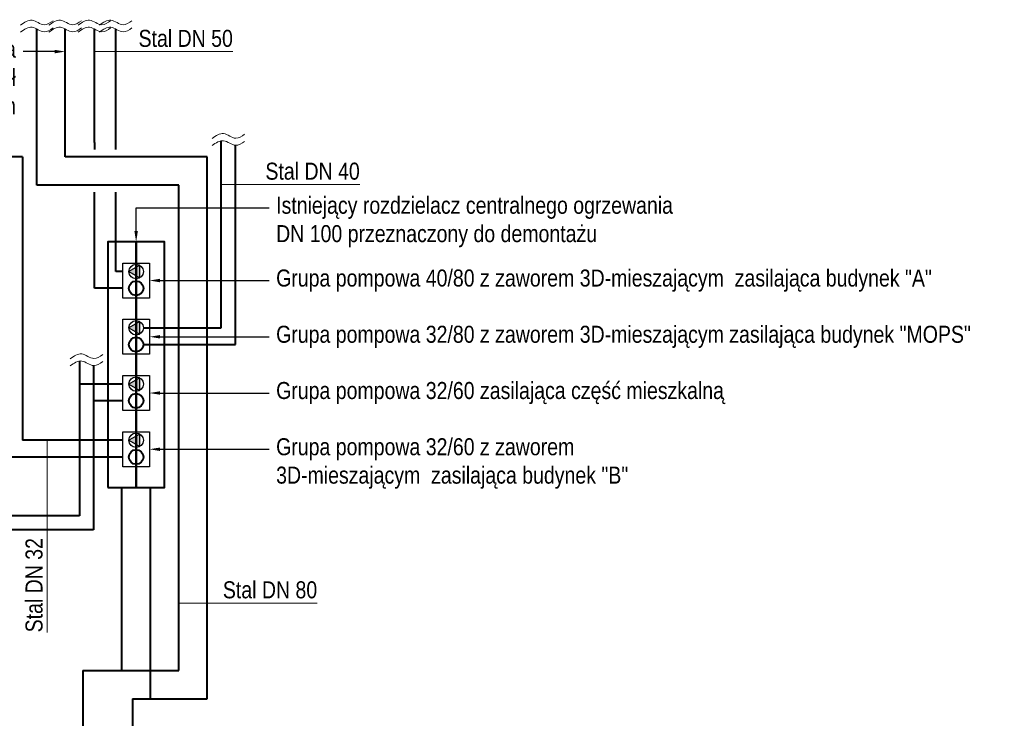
# Model space of a CAD drawing. Header units: centimetres. Extents: x 1912 to 37354, y 4932 to 6633.
# Tile 146 of 236: x 25536 to 26230, y 5879 to 6372. Entities that reach past the tile are written whole.
import ezdxf
from ezdxf import colors
from ezdxf.entities.mleader import LeaderData, LeaderLine
from ezdxf.lldxf.tags import DXFTag
from ezdxf.math import Vec2, Vec3

# ---------------------------------------------------------------- set-up
doc = ezdxf.new("R2010")
doc.units = ezdxf.units.CM
doc.layers.add('IS_Armatura_Therm', color=250, linetype='SOLID')
for name, color, linetype, lineweight in [('IS_Opis', 250, 'Continuous', 9), ('IS_Powrót', 5, 'DASH', 40), ('IS_Zasilanie', 1, 'SOLID', 40)]:
    doc.layers.add(name, color=color, linetype=linetype, lineweight=lineweight)
doc.styles.add('styl1', font='ARIALN.TTF')
tags = doc.linetypes.add('DASH', pattern=[15, 10, -5]).pattern_tags.tags
tags[6:7] = [DXFTag(74, 4), DXFTag(75, 0), DXFTag(340, '0'), DXFTag(46, 0.0), DXFTag(50, 0.0), DXFTag(44, 0.0), DXFTag(45, 0.0)]
tags[4:5] = [DXFTag(74, 4), DXFTag(75, 0), DXFTag(340, '0'), DXFTag(46, 0.0), DXFTag(50, 0.0), DXFTag(44, 0.0), DXFTag(45, 0.0)]
tags = doc.linetypes.add('SOLID', pattern=[10, 10, 0]).pattern_tags.tags
tags[6:7] = [DXFTag(74, 4), DXFTag(75, 0), DXFTag(340, '0'), DXFTag(46, 0.0), DXFTag(50, 0.0), DXFTag(44, 0.0), DXFTag(45, 0.0)]
tags[4:5] = [DXFTag(74, 4), DXFTag(75, 0), DXFTag(340, '0'), DXFTag(46, 0.0), DXFTag(50, 0.0), DXFTag(44, 0.0), DXFTag(45, 0.0)]

msp = doc.modelspace()

# ---------------------------------------------------------------- hatches: boundary and pattern name
at = {"layer": 'IS_Armatura_Therm', "true_color": 0x000000}
for points in [[(25612.84, 6154.67), (25620.52, 6150.23), (25620.52, 6159.1)], [(25612.84, 6115.01), (25620.52, 6110.58), (25620.52, 6119.45)], [(25612.84, 6075.36), (25620.52, 6070.92), (25620.52, 6079.79)]]:
    msp.add_hatch(color=18, dxfattribs=at).paths.add_polyline_path(points)

# ---------------------------------------------------------------- linework, layer by layer
at = {"color": 18, "true_color": 0x000000}
for points in [[(25608.55, 6160.68), (25627.37, 6160.68), (25627.37, 6136.03), (25608.55, 6136.03)], [(25608.55, 6121.03), (25627.37, 6121.03), (25627.37, 6096.37), (25608.55, 6096.37)]]:
    msp.add_lwpolyline(points, close=True, dxfattribs=at)
at = {"layer": 'IS_Armatura_Therm', "color": 18, "true_color": 0x000000}
for points in [[(25612.84, 6154.67), (25620.52, 6150.23), (25620.52, 6159.1), (25612.84, 6154.67)], [(25612.84, 6115.01), (25620.52, 6110.58), (25620.52, 6119.45), (25612.84, 6115.01)], [(25612.84, 6075.36), (25620.52, 6070.92), (25620.52, 6079.79), (25612.84, 6075.36)]]:
    msp.add_lwpolyline(points, dxfattribs=at)
for centre in [(25617.96, 6154.67), (25617.96, 6115.01), (25617.96, 6075.36)]:
    msp.add_ellipse(centre, major_axis=(5.12, 0), ratio=1, dxfattribs=at)
at = {"layer": 'IS_Opis'}
for p, q in [((25686.12, 6349.43), (25588.55, 6349.43)), ((25775.53, 6255.79), (25677.96, 6255.79)), ((25555.31, 5939.94), (25555.31, 6075.36)), ((25745.53, 5960.63), (25647.96, 5960.63))]:
    msp.add_line(p, q, dxfattribs=at)
for points in [[(25536.51, 6368.17), (25544.59, 6371.58), (25553.16, 6368.34), (25559.42, 6371.15)], [(25556.51, 6368.17), (25564.59, 6371.58), (25573.16, 6368.34), (25579.42, 6371.15)], [(25577.1, 6368.17), (25585.18, 6371.58), (25593.75, 6368.34), (25600.01, 6371.15)], [(25592.1, 6368.17), (25600.18, 6371.58), (25608.75, 6368.34), (25615.01, 6371.15)], [(25536.5, 6363.17), (25544.58, 6366.58), (25553.15, 6363.34), (25559.41, 6366.15)], [(25556.5, 6363.17), (25564.58, 6366.58), (25573.15, 6363.34), (25579.41, 6366.15)], [(25577.09, 6363.17), (25585.17, 6366.58), (25593.74, 6363.34), (25600, 6366.15)], [(25592.09, 6363.17), (25600.17, 6366.58), (25608.74, 6363.34), (25615, 6366.15)], [(25671.5, 6283.17), (25679.58, 6286.58), (25688.15, 6283.34), (25694.41, 6286.15)], [(25671.51, 6288.17), (25679.59, 6291.58), (25688.16, 6288.34), (25694.42, 6291.15)], [(25571.51, 6132.84), (25579.59, 6136.25), (25588.16, 6133.01), (25594.42, 6135.82)], [(25571.5, 6127.84), (25579.58, 6131.25), (25588.15, 6128.01), (25594.41, 6130.82)]]:
    msp.add_spline(points, degree=3, dxfattribs=at)
at = {"layer": 'IS_Powrót'}
for p, q in [((25547.96, 6255.34), (25547.96, 6365.34)), ((25588.55, 6285.34), (25588.55, 6365.34)), ((25677.96, 6276.54), (25677.96, 6286.54)), ((25647.96, 6255.34), (25547.96, 6255.34)), ((25647.96, 5913.16), (25647.96, 6255.34)), ((25587.96, 6128.02), (25587.96, 6012.16)), ((25587.96, 6012.16), (24887.72, 6012.16)), ((25580.46, 5913.16), (25580.46, 5703.34)), ((25580.46, 5913.16), (25647.96, 5913.16))]:
    msp.add_line(p, q, dxfattribs=at)
at = {"layer": 'IS_Powrót', "color": 18, "true_color": 0x000000}
for p, q in [((25588.55, 6285.34), (25588.55, 6280.34)), ((25588.55, 6182.53), (25588.55, 6250.34)), ((25608.55, 6182.53), (25588.55, 6182.53)), ((25608.55, 6103.22), (25587.96, 6103.22)), ((25608.55, 6063.57), (25527.96, 6063.57)), ((25607.96, 5913.16), (25607.96, 6042.16))]:
    msp.add_line(p, q, dxfattribs=at)
msp.add_lwpolyline([(25597.96, 6042.16), (25617.96, 6042.16), (25617.96, 6215.34), (25597.96, 6215.34)], close=True, dxfattribs=at)
for centre in [(25617.96, 6182.53), (25617.96, 6142.88), (25617.96, 6103.22), (25617.96, 6063.57)]:
    msp.add_circle(centre, 5.12, dxfattribs=at)
at = {"layer": 'IS_Zasilanie'}
for p, q in [((25567.96, 6275.34), (25567.96, 6365.34)), ((25603.55, 6285.34), (25603.55, 6365.34)), ((25687.96, 6273.35), (25687.96, 6283.35)), ((25667.96, 6275.34), (25567.96, 6275.34)), ((25667.96, 5893.16), (25667.96, 6275.34)), ((25577.96, 6131.21), (25577.96, 6022.16)), ((25577.96, 6022.16), (24890.91, 6022.16)), ((25615.46, 5893.16), (25615.46, 5703.34)), ((25615.46, 5893.16), (25667.96, 5893.16))]:
    msp.add_line(p, q, dxfattribs=at)
at = {"layer": 'IS_Zasilanie', "color": 18, "true_color": 0x000000}
for p, q in [((25603.55, 6280.34), (25603.55, 6285.34)), ((25603.55, 6194.32), (25603.55, 6250.34)), ((25608.55, 6194.32), (25603.55, 6194.32)), ((25608.55, 6115.01), (25577.96, 6115.01)), ((25608.55, 6075.36), (25537.96, 6075.36)), ((25627.96, 6042.16), (25627.96, 5893.16))]:
    msp.add_line(p, q, dxfattribs=at)
msp.add_lwpolyline([(25617.96, 6042.16), (25637.96, 6042.16), (25637.96, 6215.34), (25617.96, 6215.34)], close=True, dxfattribs=at)

# ---------------------------------------------------------------- texts
at = {"layer": 'IS_Opis', "char_height": 12, "attachment_point": 3, "style": 'styl1'}
for s, insert in [('\\pxqr;Stal DN 50', (25686.12, 6364.75)), ('\\pxqr;Stal DN 40', (25775.53, 6271.11)), ('\\pxqr;Stal DN 80', (25745.53, 5975.95))]:
    msp.add_mtext_dynamic_manual_height_columns(s, width=79.2717, gutter_width=12.5, heights=[0], dxfattribs=dict(at, insert=insert))
at = {"layer": 'IS_Opis', "insert": (25539.99, 5939.94), "char_height": 12, "attachment_point": 1, "rotation": 90, "style": 'styl1'}
msp.add_mtext_dynamic_manual_height_columns('\\pxql;Stal DN 32', width=79.2717, gutter_width=12.5, heights=[0], dxfattribs=at)

# ---------------------------------------------------------------- next in the draw order: leaders
at = {"layer": 'IS_Opis'}
ml = msp.add_multileader_mtext('Standard', dxfattribs=at)
ml.set_content('\\A1;Istniejąca instalacja (cM160) c.o. doprowadzona w gruncie do budynku Zespołu Szkół Ponadpodstawowych - Pozostaje bez zmian', color=256, style='styl1')
ml.set_leader_properties()
ml.build(insert=Vec2(0, 0))
ml.multileader.update_dxf_attribs({"dogleg_length": 5, "arrow_head_size": 7.5})
ctx = ml.context
ctx.base_point, ctx.char_height, ctx.arrow_head_size, ctx.landing_gap_size, ctx.plane_origin = Vec3(25236.7, 6349.43), 12, 7.5, 5, Vec3(25430.31, 6449.61)
ctx.text_align_type = 2
notes = []
notes.append((ctx, [(1, (1, 1, 0), (25544.47, 6349.43), (-1, 0), 6.23, [(0, [(25567.96, 6349.43)], 0, [])])]))
ctx.mtext.insert, ctx.mtext.width, ctx.mtext.defined_height, ctx.mtext.alignment, ctx.mtext.flow_direction = Vec3(25533.24, 6357.19), 293.4033, 76.92, 3, 5
ctx.mtext.has_bg_fill, ctx.mtext.bg_color, ctx.mtext.bg_scale_factor, ctx.mtext.bg_transparency, ctx.mtext.use_window_bg_color = 1, -1073741824, 1, 0, 1
ml = msp.add_multileader_mtext('Standard', dxfattribs=at)
ml.set_content('Istniejący rozdzielacz centralnego ogrzewania DN 100 przeznaczony do demontażu', color=256, style='styl1')
ml.set_leader_properties()
ml.build(insert=Vec2(0, 0))
ml.multileader.update_dxf_attribs({"dogleg_length": 5, "arrow_head_size": 7.5})
ctx = ml.context
ctx.base_point, ctx.char_height, ctx.arrow_head_size, ctx.landing_gap_size, ctx.plane_origin = Vec3(25711.6, 6239.32), 12, 7.5, 5, Vec3(25586.74, 6090.22)
notes.append((ctx, [(0, (1, 1, 0), (25617.96, 6239.32), (1, 0), 93.64, [(0, [(25617.96, 6215.34)], 0, [])])]))
ctx.mtext.insert, ctx.mtext.width, ctx.mtext.defined_height, ctx.mtext.flow_direction = Vec3(25716.6, 6247.09), 294.0206, 76.92, 5
ctx.mtext.has_bg_fill, ctx.mtext.bg_color, ctx.mtext.bg_scale_factor, ctx.mtext.bg_transparency, ctx.mtext.use_window_bg_color = 1, -1027028792, 1.5, 0, 1
ml = msp.add_multileader_mtext('Standard', dxfattribs=at)
ml.set_content('Grupa pompowa 32/60 z zaworem 3D-mieszającym  zasilająca budynek "B"', color=256, style='styl1')
ml.set_leader_properties()
ml.build(insert=Vec2(0, 0))
ml.multileader.update_dxf_attribs({"dogleg_length": 5, "arrow_head_size": 7.5})
ctx = ml.context
ctx.base_point, ctx.char_height, ctx.arrow_head_size, ctx.landing_gap_size, ctx.plane_origin = Vec3(25711.6, 6069.04), 12, 7.5, 5, Vec3(25611.67, 5919.94)
notes.append((ctx, [(0, (1, 1, 0), (25642.89, 6069.04), (1, 0), 68.71, [(0, [(25627.37, 6069.04)], 0, [])])]))
ctx.mtext.insert, ctx.mtext.width, ctx.mtext.defined_height, ctx.mtext.flow_direction = Vec3(25716.6, 6076.81), 257.9352, 76.92, 5
ctx.mtext.has_bg_fill, ctx.mtext.bg_color, ctx.mtext.bg_scale_factor, ctx.mtext.bg_transparency, ctx.mtext.use_window_bg_color = 1, -1027028792, 1.5, 0, 1
for ctx, leaders in notes:
    for number, flags, end, landing, length, lines in leaders:
        leader = LeaderData()
        leader.index, (leader.has_last_leader_line, leader.has_dogleg_vector, leader.attachment_direction) = number, flags
        leader.last_leader_point, leader.dogleg_vector, leader.dogleg_length = Vec3(end), Vec3(landing), length
        for number, points, colour, breaks in lines:
            line = LeaderLine()
            line.index, line.vertices, line.color, line.breaks = number, Vec3.list(points), colors.encode_raw_color(colour), breaks
            leader.lines.append(line)
        ctx.leaders.append(leader)

# ---------------------------------------------------------------- next in the draw order: hatches: boundary and pattern name
at = {"layer": 'IS_Armatura_Therm', "true_color": 0x000000}
msp.add_hatch(color=18, dxfattribs=at).paths.add_polyline_path([(25612.84, 6194.32), (25620.52, 6189.89), (25620.52, 6198.76)])

# ---------------------------------------------------------------- next in the draw order: linework, layer by layer
at = {"color": 18, "true_color": 0x000000}
for points in [[(25608.55, 6200.34), (25627.37, 6200.34), (25627.37, 6175.68), (25608.55, 6175.68)], [(25608.55, 6081.37), (25627.37, 6081.37), (25627.37, 6056.72), (25608.55, 6056.72)]]:
    msp.add_lwpolyline(points, close=True, dxfattribs=at)
at = {"layer": 'IS_Armatura_Therm', "color": 18, "true_color": 0x000000}
msp.add_lwpolyline([(25612.84, 6194.32), (25620.52, 6189.89), (25620.52, 6198.76), (25612.84, 6194.32)], dxfattribs=at)
msp.add_ellipse((25617.96, 6194.32), major_axis=(5.12, 0), ratio=1, dxfattribs=at)
at = {"layer": 'IS_Zasilanie', "color": 18, "true_color": 0x000000}
for q in [(25427.96, 6275.34), (25537.96, 6075.36)]:
    msp.add_line((25537.96, 6275.34), q, dxfattribs=at)

# ---------------------------------------------------------------- next in the draw order: leaders
at = {"layer": 'IS_Opis'}
ml = msp.add_multileader_mtext('Standard', dxfattribs=at)
ml.set_content('Grupa pompowa 40/80 z zaworem 3D-mieszającym  zasilająca budynek "A"', color=256, style='styl1')
ml.set_leader_properties()
ml.build(insert=Vec2(0, 0))
ml.multileader.update_dxf_attribs({"dogleg_length": 5, "arrow_head_size": 7.5})
ctx = ml.context
ctx.base_point, ctx.char_height, ctx.arrow_head_size, ctx.landing_gap_size, ctx.plane_origin = Vec3(25711.6, 6188.01), 12, 7.5, 5, Vec3(25611.67, 6038.91)
notes = []
notes.append((ctx, [(0, (1, 1, 0), (25642.89, 6188.01), (1, 0), 68.71, [(0, [(25627.37, 6188.01)], 0, [])])]))
ctx.mtext.insert, ctx.mtext.width, ctx.mtext.defined_height, ctx.mtext.flow_direction = Vec3(25716.6, 6195.77), 513.12, 76.92, 5
ctx.mtext.has_bg_fill, ctx.mtext.bg_color, ctx.mtext.bg_scale_factor, ctx.mtext.bg_transparency, ctx.mtext.use_window_bg_color = 1, -1027028792, 1.5, 0, 1
for ctx, leaders in notes:
    for number, flags, end, landing, length, lines in leaders:
        leader = LeaderData()
        leader.index, (leader.has_last_leader_line, leader.has_dogleg_vector, leader.attachment_direction) = number, flags
        leader.last_leader_point, leader.dogleg_vector, leader.dogleg_length = Vec3(end), Vec3(landing), length
        for number, points, colour, breaks in lines:
            line = LeaderLine()
            line.index, line.vertices, line.color, line.breaks = number, Vec3.list(points), colors.encode_raw_color(colour), breaks
            leader.lines.append(line)
        ctx.leaders.append(leader)

# ---------------------------------------------------------------- next in the draw order: leaders
ml = msp.add_multileader_mtext('Standard', dxfattribs=at)
ml.set_content('Grupa pompowa 32/80 z zaworem 3D-mieszającym zasilająca budynek "MOPS"', color=256, style='styl1')
ml.set_leader_properties()
ml.build(insert=Vec2(0, 0))
ml.multileader.update_dxf_attribs({"dogleg_length": 5, "arrow_head_size": 7.5})
ctx = ml.context
ctx.base_point, ctx.char_height, ctx.arrow_head_size, ctx.landing_gap_size, ctx.plane_origin = Vec3(25711.6, 6148.35), 12, 7.5, 5, Vec3(25611.67, 5999.25)
notes = []
notes.append((ctx, [(0, (1, 1, 0), (25642.89, 6148.35), (1, 0), 68.71, [(0, [(25627.37, 6148.35)], 0, [])])]))
ctx.mtext.insert, ctx.mtext.width, ctx.mtext.defined_height, ctx.mtext.flow_direction = Vec3(25716.6, 6156.12), 512.3073, 76.92, 5
ctx.mtext.has_bg_fill, ctx.mtext.bg_color, ctx.mtext.bg_scale_factor, ctx.mtext.bg_transparency, ctx.mtext.use_window_bg_color = 1, -1027028792, 1.5, 0, 1
for ctx, leaders in notes:
    for number, flags, end, landing, length, lines in leaders:
        leader = LeaderData()
        leader.index, (leader.has_last_leader_line, leader.has_dogleg_vector, leader.attachment_direction) = number, flags
        leader.last_leader_point, leader.dogleg_vector, leader.dogleg_length = Vec3(end), Vec3(landing), length
        for number, points, colour, breaks in lines:
            line = LeaderLine()
            line.index, line.vertices, line.color, line.breaks = number, Vec3.list(points), colors.encode_raw_color(colour), breaks
            leader.lines.append(line)
        ctx.leaders.append(leader)

# ---------------------------------------------------------------- next in the draw order: linework, layer by layer
at = {"layer": 'IS_Powrót', "color": 18, "true_color": 0x000000}
for p, q in [((25687.96, 6142.88), (25687.96, 6273.35)), ((25623.08, 6142.88), (25687.96, 6142.88))]:
    msp.add_line(p, q, dxfattribs=at)
at = {"layer": 'IS_Zasilanie', "color": 18, "true_color": 0x000000}
for p, q in [((25677.96, 6154.67), (25677.96, 6276.54)), ((25623.08, 6154.67), (25677.96, 6154.67))]:
    msp.add_line(p, q, dxfattribs=at)

# ---------------------------------------------------------------- next in the draw order: leaders
at = {"layer": 'IS_Opis'}
ml = msp.add_multileader_mtext('Standard', dxfattribs=at)
ml.set_content('Grupa pompowa 32/60 zasilająca część mieszkalną', color=256, style='styl1')
ml.set_leader_properties()
ml.build(insert=Vec2(0, 0))
ml.multileader.update_dxf_attribs({"dogleg_length": 5, "arrow_head_size": 7.5})
ctx = ml.context
ctx.base_point, ctx.char_height, ctx.arrow_head_size, ctx.landing_gap_size, ctx.plane_origin = Vec3(25711.6, 6108.7), 12, 7.5, 5, Vec3(25611.67, 5959.6)
notes = []
notes.append((ctx, [(0, (1, 1, 0), (25642.89, 6108.7), (1, 0), 68.71, [(0, [(25627.37, 6108.7)], 0, [])])]))
ctx.mtext.insert, ctx.mtext.width, ctx.mtext.defined_height, ctx.mtext.flow_direction = Vec3(25716.6, 6116.46), 483.3437, 76.92, 5
ctx.mtext.has_bg_fill, ctx.mtext.bg_color, ctx.mtext.bg_scale_factor, ctx.mtext.bg_transparency, ctx.mtext.use_window_bg_color = 1, -1027028792, 1.5, 0, 1
for ctx, leaders in notes:
    for number, flags, end, landing, length, lines in leaders:
        leader = LeaderData()
        leader.index, (leader.has_last_leader_line, leader.has_dogleg_vector, leader.attachment_direction) = number, flags
        leader.last_leader_point, leader.dogleg_vector, leader.dogleg_length = Vec3(end), Vec3(landing), length
        for number, points, colour, breaks in lines:
            line = LeaderLine()
            line.index, line.vertices, line.color, line.breaks = number, Vec3.list(points), colors.encode_raw_color(colour), breaks
            leader.lines.append(line)
        ctx.leaders.append(leader)

doc.saveas('drawing.dxf')
